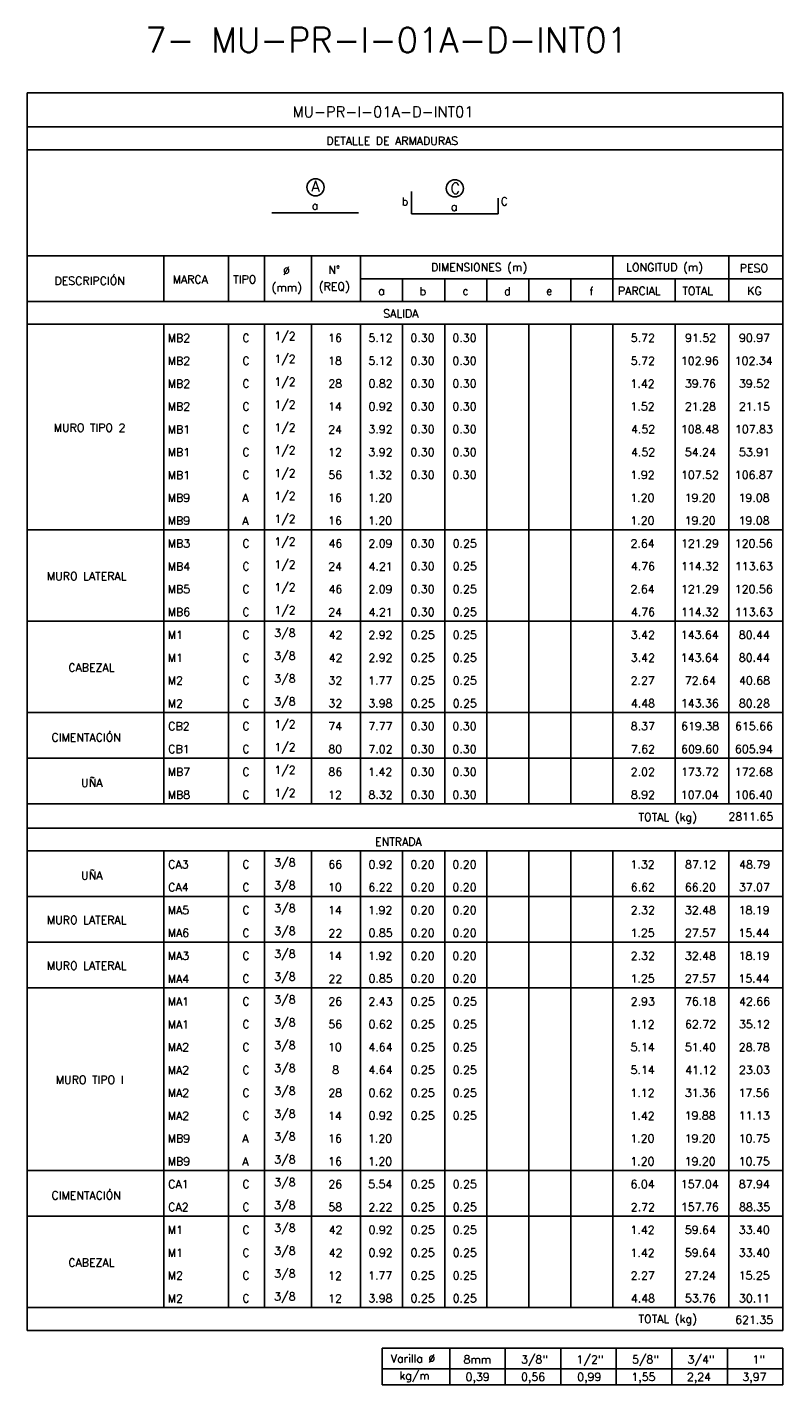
# Model space of a CAD drawing. Header units: metres. Extents: x -260 to 410, y 23 to 160.
# Tile 10 of 16: x 16 to 41, y 35 to 81. Entities that reach past the tile are written whole.
import ezdxf
from ezdxf.enums import TextEntityAlignment as Align

# ---------------------------------------------------------------- set-up
doc = ezdxf.new("R2010")
doc.units = ezdxf.units.M
for name, color, linetype in [('XREF-SE-CUADROS DE DESPIECE - HUAURA_PQT4$0$21', 3, 'Continuous'), ('XREF-SE-CUADROS DE DESPIECE - HUAURA_PQT4$0$21C', 3, 'Continuous'), ('XREF-SE-CUADROS DE DESPIECE - HUAURA_PQT4$0$23', 2, 'Continuous'), ('XREF-SE-CUADROS DE DESPIECE - HUAURA_PQT4$0$S-ANNO-TEXT', 7, 'Continuous'), ('XREF-SE-CUADROS DE DESPIECE - HUAURA_PQT4$0$S-LNWK-0006', 1, 'Continuous')]:
    doc.layers.add(name, color=color, linetype=linetype)
doc.styles.add('XREF-SE-CUADROS DE DESPIECE - HUAURA_PQT4$0$ROMANS-SP', font='romans.shx', dxfattribs={"width": 0.7})
doc.styles.add('XREF-SE-CUADROS DE DESPIECE - HUAURA_PQT4$0$TEGEPSA 100', font='romans.shx')

# ---------------------------------------------------------------- blocks, each defined once
blk = doc.blocks.new('XREF-SE-CUADROS DE DESPIECE - HUAURA_PQT4')
blk.add_line((37.498, 56.826), (37.498, 54.528))
at = {"layer": 'XREF-SE-CUADROS DE DESPIECE - HUAURA_PQT4$0$21'}
for p, q in [((20.346, 72.91), (20.346, 71.379)), ((22.512, 72.91), (22.512, 71.379)), ((23.725, 72.91), (23.725, 71.379)), ((25.295, 72.91), (25.295, 71.379)), ((26.944, 72.91), (26.944, 71.379)), ((35.411, 72.91), (35.411, 71.379)), ((39.307, 72.91), (39.307, 71.379)), ((26.944, 72.14), (41.115, 72.14)), ((28.356, 72.14), (28.356, 71.379)), ((29.767, 72.14), (29.767, 71.379)), ((31.178, 72.14), (31.178, 71.379)), ((32.589, 72.14), (32.589, 71.379)), ((34, 72.14), (34, 71.379)), ((37.498, 72.14), (37.498, 71.379)), ((15.756, 71.379), (41.115, 71.379)), ((15.756, 70.617), (41.115, 70.617)), ((20.346, 70.617), (20.346, 54.528)), ((22.512, 70.617), (22.512, 54.528)), ((23.725, 70.617), (23.725, 54.528)), ((25.295, 70.617), (25.295, 54.528)), ((26.944, 70.617), (26.944, 54.528)), ((28.356, 70.617), (28.356, 54.528)), ((29.767, 70.617), (29.767, 54.528)), ((31.178, 70.617), (31.178, 54.528)), ((32.589, 70.617), (32.589, 54.528)), ((34, 70.617), (34, 54.528)), ((35.411, 70.617), (35.411, 54.528)), ((37.498, 70.617), (37.498, 56.826)), ((39.307, 70.617), (39.307, 54.528)), ((15.756, 63.721), (41.115, 63.721)), ((15.756, 60.657), (41.115, 60.657)), ((15.756, 57.592), (41.115, 57.592)), ((15.756, 56.06), (41.115, 56.06)), ((15.756, 54.528), (41.115, 54.528)), ((15.756, 53.717), (41.115, 53.717)), ((15.756, 52.955), (41.115, 52.955)), ((20.346, 52.955), (20.346, 37.632)), ((22.512, 52.955), (22.512, 37.632)), ((23.725, 52.955), (23.725, 37.632)), ((25.295, 52.955), (25.295, 37.632)), ((26.944, 52.955), (26.944, 37.632)), ((28.356, 52.955), (28.356, 37.632)), ((29.767, 52.955), (29.767, 37.632)), ((31.178, 52.955), (31.178, 37.632)), ((32.589, 52.955), (32.589, 37.632)), ((34, 52.955), (34, 37.632)), ((35.411, 52.955), (35.411, 37.632)), ((37.498, 52.955), (37.498, 37.632)), ((39.307, 52.955), (39.307, 37.632)), ((15.756, 51.423), (41.115, 51.423)), ((15.756, 49.89), (41.115, 49.89)), ((15.756, 48.358), (41.115, 48.358)), ((15.756, 42.229), (41.115, 42.229)), ((15.756, 40.697), (41.115, 40.697)), ((15.756, 37.632), (41.115, 37.632)), ((29.939, 36.267), (29.939, 35.039)), ((31.802, 36.267), (31.802, 35.039)), ((33.665, 36.267), (33.665, 35.039)), ((35.527, 36.267), (35.527, 35.039)), ((37.39, 36.267), (37.39, 35.039)), ((39.253, 36.267), (39.253, 35.039)), ((27.674, 35.579), (41.115, 35.579))]:
    blk.add_line(p, q, dxfattribs=at)
at = {"layer": 'XREF-SE-CUADROS DE DESPIECE - HUAURA_PQT4$0$21C'}
for centre in [(25.431, 75.212), (30.109, 75.177)]:
    blk.add_circle(centre, 0.288, dxfattribs=at)
at = {"layer": 'XREF-SE-CUADROS DE DESPIECE - HUAURA_PQT4$0$23'}
for p, q in [((15.756, 78.38), (15.756, 36.858)), ((41.115, 78.38), (41.115, 36.858)), ((15.756, 72.91), (41.115, 72.91)), ((15.756, 36.858), (41.115, 36.858)), ((27.674, 36.267), (27.674, 35.039)), ((27.674, 36.267), (41.115, 36.267)), ((27.674, 36.267), (27.674, 35.039)), ((41.115, 36.267), (41.115, 35.039)), ((27.674, 35.039), (41.115, 35.039))]:
    blk.add_line(p, q, dxfattribs=at)
for points in [[(41.115, 78.38), (15.756, 78.38)], [(41.115, 77.244), (15.756, 77.244)], [(41.115, 76.474), (15.756, 76.474)]]:
    blk.add_lwpolyline(points, dxfattribs=at)
at = {"layer": 'XREF-SE-CUADROS DE DESPIECE - HUAURA_PQT4$0$S-LNWK-0006'}
blk.add_line((23.965, 74.359), (26.874, 74.359), dxfattribs=at)
blk.add_lwpolyline([(31.567, 74.848), (31.567, 74.338, -0.414214), (31.553, 74.325), (28.658, 74.325), (28.658, 75.076)], format="xyb", dxfattribs=at)
at = {"style": 'XREF-SE-CUADROS DE DESPIECE - HUAURA_PQT4$0$TEGEPSA 100'}
for s, p in [('Ø', (24.344, 72.28)), ('N°', (25.865, 72.307)), ('DIMENSIONES (m)', (29.307, 72.394)), ('LONGITUD (m)', (35.855, 72.394)), ('PESO', (39.67, 72.367)), ('DESCRIPCIÓN', (16.673, 71.94)), ('MARCA', (20.639, 71.986)), ('TIPO', (22.671, 71.986)), ('(mm)', (23.958, 71.721)), ('(REQ)', (25.541, 71.748)), ('a', (27.537, 71.603)), ('b', (28.923, 71.591)), ('c', (30.364, 71.603)), ('d', (31.759, 71.592)), ('e', (33.171, 71.603)), ('f', (34.622, 71.589)), ('PARCIAL', (35.579, 71.601)), ('TOTAL', (37.743, 71.601)), ('KG', (39.92, 71.601)), ('MB2', (20.473, 70.021)), ('C', (22.98, 70.023)), (' 1/2', (23.865, 70.088)), ('16', (25.854, 70.024)), ('5.12', (27.208, 70.024)), ('0.30', (28.617, 70.024)), ('0.30', (30.028, 70.024)), ('5.72', (36.012, 70.024)), ('91.52', (37.835, 70.024)), ('90.97', (39.642, 70.024)), ('MB2', (20.473, 69.255)), ('C', (22.98, 69.257)), (' 1/2', (23.865, 69.322)), ('18', (25.855, 69.258)), ('5.12', (27.208, 69.258)), ('0.30', (28.617, 69.258)), ('0.30', (30.028, 69.258)), ('5.72', (36.012, 69.258)), ('102.96', (37.693, 69.258)), ('102.34', (39.499, 69.258)), (' 1/2', (23.865, 68.556)), ('MB2', (20.473, 68.489)), ('C', (22.98, 68.491)), ('28', (25.862, 68.492)), ('0.82', (27.211, 68.492)), ('0.30', (28.617, 68.492)), ('0.30', (30.028, 68.492)), ('1.42', (36.003, 68.489)), ('39.76', (37.829, 68.492)), ('39.52', (39.641, 68.492)), ('MB2', (20.473, 67.723)), ('C', (22.98, 67.725)), (' 1/2', (23.865, 67.79)), ('14', (25.852, 67.723)), ('0.92', (27.211, 67.726)), ('0.30', (28.617, 67.726)), ('0.30', (30.028, 67.726)), ('1.52', (36.003, 67.726)), ('21.28', (37.828, 67.726)), ('21.15', (39.641, 67.726)), ('MURO TIPO 2', (16.647, 67.011)), ('MB1', (20.473, 66.956)), ('C', (22.98, 66.959)), (' 1/2', (23.865, 67.024)), ('24', (25.859, 66.956)), ('3.92', (27.207, 66.96)), ('0.30', (28.617, 66.96)), ('0.30', (30.028, 66.96)), ('4.52', (36.019, 66.96)), ('108.48', (37.694, 66.96)), ('107.83', (39.507, 66.96)), (' 1/2', (23.865, 66.257)), ('MB1', (20.473, 66.19)), ('C', (22.98, 66.193)), ('12', (25.858, 66.189)), ('3.92', (27.207, 66.193)), ('0.30', (28.617, 66.193)), ('0.30', (30.028, 66.193)), ('4.52', (36.019, 66.193)), ('54.24', (37.826, 66.193)), ('53.91', (39.641, 66.193)), ('MB1', (20.473, 65.424)), ('C', (22.98, 65.427)), (' 1/2', (23.865, 65.491)), ('56', (25.863, 65.427)), ('1.32', (27.199, 65.427)), ('0.30', (28.617, 65.427)), ('0.30', (30.028, 65.427)), ('1.92', (36.003, 65.427)), ('107.52', (37.697, 65.427)), ('106.87', (39.503, 65.427)), ('MB9', (20.473, 64.661)), ('A', (22.974, 64.658)), (' 1/2', (23.865, 64.725)), ('16', (25.854, 64.661)), ('1.20', (27.193, 64.661)), ('1.20', (35.998, 64.661)), ('19.20', (37.819, 64.661)), ('19.08', (39.629, 64.661)), (' 1/2', (23.865, 63.959)), ('MB9', (20.473, 63.895)), ('A', (22.974, 63.892)), ('16', (25.854, 63.895)), ('1.20', (27.193, 63.895)), ('1.20', (35.998, 63.895)), ('19.20', (37.819, 63.895)), ('19.08', (39.629, 63.895)), ('MB3', (20.473, 63.129)), ('C', (22.98, 63.128)), (' 1/2', (23.865, 63.193)), ('46', (25.87, 63.129)), ('2.09', (27.205, 63.129)), ('0.30', (28.617, 63.129)), ('0.25', (30.034, 63.129)), ('2.64', (36.004, 63.129)), ('121.29', (37.696, 63.129)), ('120.56', (39.502, 63.129)), ('MB4', (20.473, 62.359)), ('C', (22.98, 62.362)), (' 1/2', (23.865, 62.427)), ('24', (25.859, 62.359)), ('4.21', (27.214, 62.36)), ('0.30', (28.617, 62.363)), ('0.25', (30.034, 62.363)), ('4.76', (36.015, 62.363)), ('114.32', (37.697, 62.363)), ('113.63', (39.507, 62.363)), ('MURO LATERAL', (16.418, 62.031)), (' 1/2', (23.865, 61.661)), ('MB5', (20.473, 61.597)), ('C', (22.98, 61.596)), ('46', (25.87, 61.597)), ('2.09', (27.205, 61.597)), ('0.30', (28.617, 61.597)), ('0.25', (30.034, 61.597)), ('2.64', (36.004, 61.597)), ('121.29', (37.696, 61.597)), ('120.56', (39.502, 61.597)), ('MB6', (20.473, 60.83)), ('C', (22.98, 60.83)), (' 1/2', (23.865, 60.894)), ('24', (25.859, 60.827)), ('4.21', (27.214, 60.828)), ('0.30', (28.617, 60.83)), ('0.25', (30.034, 60.83)), ('4.76', (36.015, 60.83)), ('114.32', (37.697, 60.83)), ('113.63', (39.507, 60.83)), ('M1', (20.473, 60.061)), ('C', (22.98, 60.063)), (' 3/8', (23.861, 60.128)), ('42', (25.874, 60.061)), ('2.92', (27.206, 60.064)), ('0.25', (28.623, 60.064)), ('0.25', (30.034, 60.064)), ('3.42', (36.012, 60.064)), ('143.64', (37.69, 60.064)), ('80.44', (39.637, 60.064)), ('CABEZAL', (17.137, 58.966)), ('M1', (20.473, 59.295)), ('C', (22.98, 59.297)), (' 3/8', (23.861, 59.362)), ('42', (25.874, 59.295)), ('2.92', (27.206, 59.298)), ('0.25', (28.623, 59.298)), ('0.25', (30.034, 59.298)), ('3.42', (36.012, 59.298)), ('143.64', (37.69, 59.298)), ('80.44', (39.637, 59.298)), ('M2', (20.473, 58.529)), ('C', (22.98, 58.531)), (' 3/8', (23.861, 58.596)), ('32', (25.867, 58.532)), ('1.77', (27.196, 58.529)), ('0.25', (28.623, 58.532)), ('0.25', (30.034, 58.532)), ('2.27', (36.008, 58.529)), ('72.64', (37.827, 58.532)), ('40.68', (39.644, 58.532)), ('M2', (20.473, 57.763)), ('C', (22.98, 57.765)), (' 3/8', (23.861, 57.83)), ('32', (25.867, 57.766)), ('3.98', (27.204, 57.766)), ('0.25', (28.623, 57.766)), ('0.25', (30.034, 57.766)), ('4.48', (36.015, 57.766)), ('143.36', (37.693, 57.766)), ('80.28', (39.64, 57.766)), ('CIMENTACIÓN', (16.574, 56.622)), ('CB2', (20.491, 56.999)), ('C', (22.98, 56.999)), (' 1/2', (23.865, 57.064)), ('74', (25.861, 56.996)), ('7.77', (27.206, 56.997)), ('0.30', (28.617, 57)), ('0.30', (30.028, 57)), ('8.37', (36.012, 57)), ('619.38', (37.702, 57)), ('615.66', (39.51, 57)), ('CB1', (20.491, 56.233)), ('C', (22.98, 56.233)), (' 1/2', (23.865, 56.298)), ('80', (25.864, 56.233)), ('7.02', (27.208, 56.233)), ('0.30', (28.617, 56.233)), ('0.30', (30.028, 56.233)), ('7.62', (36.013, 56.233)), ('609.60', (37.7, 56.233)), ('605.94', (39.507, 56.233)), ('MB7', (20.473, 55.464)), ('C', (22.98, 55.467)), (' 1/2', (23.865, 55.531)), ('86', (25.866, 55.467)), ('1.42', (27.199, 55.465)), ('0.30', (28.617, 55.467)), ('0.30', (30.028, 55.467)), ('2.02', (36.011, 55.467)), ('173.72', (37.697, 55.467)), ('172.68', (39.502, 55.467)), ('UÑA', (17.567, 55.096)), ('MB8', (20.473, 54.701)), ('C', (22.98, 54.7)), (' 1/2', (23.865, 54.765)), ('12', (25.858, 54.697)), ('8.32', (27.21, 54.701)), ('0.30', (28.617, 54.701)), ('0.30', (30.028, 54.701)), ('8.92', (36.015, 54.701)), ('107.04', (37.69, 54.701)), ('106.40', (39.501, 54.701)), ('CA3', (20.491, 52.362)), ('C', (22.98, 52.362)), (' 3/8', (23.861, 52.426)), ('66', (25.863, 52.362)), ('0.92', (27.211, 52.362)), ('0.20', (28.617, 52.362)), ('0.20', (30.028, 52.362)), ('1.32', (36.003, 52.362)), ('87.12', (37.835, 52.362)), ('48.79', (39.647, 52.362)), ('UÑA', (17.567, 51.991)), (' 3/8', (23.861, 51.66)), ('CA4', (20.491, 51.595)), ('C', (22.98, 51.595)), ('10', (25.853, 51.596)), ('6.22', (27.207, 51.596)), ('0.20', (28.617, 51.596)), ('0.20', (30.028, 51.596)), ('6.62', (36.012, 51.596)), ('66.20', (37.827, 51.596)), ('37.07', (39.639, 51.596)), ('MA5', (20.473, 50.83)), ('C', (22.98, 50.829)), (' 3/8', (23.861, 50.894)), ('14', (25.852, 50.827)), ('1.92', (27.199, 50.83)), ('0.20', (28.617, 50.83)), ('0.20', (30.028, 50.83)), ('2.32', (36.011, 50.83)), ('32.48', (37.829, 50.83)), ('18.19', (39.631, 50.83)), ('MURO LATERAL', (16.418, 50.498)), ('MA6', (20.473, 50.064)), ('C', (22.98, 50.063)), (' 3/8', (23.861, 50.128)), ('22', (25.866, 50.059)), ('0.85', (27.212, 50.064)), ('0.20', (28.617, 50.064)), ('0.20', (30.028, 50.064)), ('1.25', (36.004, 50.064)), ('27.57', (37.829, 50.064)), ('15.44', (39.626, 50.064)), (' 3/8', (23.861, 49.362)), ('MURO LATERAL', (16.418, 48.966)), ('MA3', (20.473, 49.298)), ('C', (22.98, 49.297)), ('14', (25.852, 49.295)), ('1.92', (27.199, 49.298)), ('0.20', (28.617, 49.298)), ('0.20', (30.028, 49.298)), ('2.32', (36.011, 49.298)), ('32.48', (37.829, 49.298)), ('18.19', (39.631, 49.298)), ('MA4', (20.473, 48.528)), ('C', (22.98, 48.531)), (' 3/8', (23.861, 48.596)), ('22', (25.866, 48.527)), ('0.85', (27.212, 48.532)), ('0.20', (28.617, 48.532)), ('0.20', (30.028, 48.532)), ('1.25', (36.004, 48.532)), ('27.57', (37.829, 48.532)), ('15.44', (39.626, 48.532)), ('MA1', (20.473, 47.762)), ('C', (22.98, 47.765)), (' 3/8', (23.861, 47.83)), ('26', (25.862, 47.765)), ('2.43', (27.207, 47.765)), ('0.25', (28.623, 47.765)), ('0.25', (30.034, 47.765)), ('2.93', (36.012, 47.765)), ('76.18', (37.83, 47.765)), ('42.66', (39.644, 47.765)), ('MA1', (20.473, 46.996)), ('C', (22.98, 46.999)), (' 3/8', (23.861, 47.063)), ('56', (25.863, 46.999)), ('0.62', (27.211, 46.999)), ('0.25', (28.623, 46.999)), ('0.25', (30.034, 46.999)), ('1.12', (36.003, 46.997)), ('62.72', (37.832, 46.999)), ('35.12', (39.641, 46.999)), ('MA2', (20.473, 46.23)), ('C', (22.98, 46.232)), (' 3/8', (23.861, 46.297)), ('10', (25.853, 46.233)), ('4.64', (27.207, 46.233)), ('0.25', (28.623, 46.233)), ('0.25', (30.034, 46.233)), ('5.14', (36.006, 46.233)), ('51.40', (37.828, 46.233)), ('28.78', (39.636, 46.233)), ('MA2', (20.473, 45.464)), ('C', (22.98, 45.466)), (' 3/8', (23.861, 45.531)), ('8', (25.993, 45.467)), ('4.64', (27.207, 45.467)), ('0.25', (28.623, 45.467)), ('0.25', (30.034, 45.467)), ('5.14', (36.006, 45.467)), ('41.12', (37.84, 45.465)), ('23.03', (39.641, 45.467)), ('MURO TIPO I', (16.718, 45.135)), ('MA2', (20.473, 44.698)), ('C', (22.98, 44.7)), (' 3/8', (23.861, 44.765)), ('28', (25.862, 44.701)), ('0.62', (27.211, 44.701)), ('0.25', (28.623, 44.701)), ('0.25', (30.034, 44.701)), ('1.12', (36.003, 44.698)), ('31.36', (37.829, 44.701)), ('17.56', (39.629, 44.701)), ('MA2', (20.473, 43.932)), ('C', (22.98, 43.934)), (' 3/8', (23.861, 43.999)), ('14', (25.852, 43.932)), ('0.92', (27.211, 43.935)), ('0.25', (28.623, 43.935)), ('0.25', (30.034, 43.935)), ('1.42', (36.003, 43.932)), ('19.88', (37.82, 43.935)), ('11.13', (39.634, 43.935)), ('MB9', (20.473, 43.169)), ('A', (22.974, 43.165)), (' 3/8', (23.861, 43.233)), ('16', (25.854, 43.169)), ('1.20', (27.193, 43.169)), ('1.20', (35.998, 43.169)), ('19.20', (37.819, 43.169)), ('10.75', (39.633, 43.169)), ('MB9', (20.473, 42.402)), ('A', (22.974, 42.399)), (' 3/8', (23.861, 42.467)), ('16', (25.854, 42.402)), ('1.20', (27.193, 42.402)), ('1.20', (35.998, 42.402)), ('19.20', (37.819, 42.402)), ('10.75', (39.633, 42.402)), ('CA1', (20.491, 41.636)), ('C', (22.98, 41.636)), (' 3/8', (23.861, 41.7)), ('26', (25.862, 41.636)), ('5.54', (27.201, 41.636)), ('0.25', (28.623, 41.636)), ('0.25', (30.034, 41.636)), ('6.04', (36.005, 41.636)), ('157.04', (37.69, 41.636)), ('87.94', (39.637, 41.636)), ('CIMENTACIÓN', (16.574, 41.258)), ('CA2', (20.491, 40.869)), ('C', (22.98, 40.869)), (' 3/8', (23.861, 40.934)), ('58', (25.864, 40.87)), ('2.22', (27.206, 40.868)), ('0.25', (28.623, 40.87)), ('0.25', (30.034, 40.87)), ('2.72', (36.011, 40.868)), ('157.76', (37.693, 40.87)), ('88.35', (39.645, 40.87)), ('M1', (20.473, 40.101)), ('C', (22.98, 40.103)), (' 3/8', (23.861, 40.168)), ('42', (25.874, 40.101)), ('0.92', (27.211, 40.104)), ('0.25', (28.623, 40.104)), ('0.25', (30.034, 40.104)), ('1.42', (36.003, 40.102)), ('59.64', (37.826, 40.104)), ('33.40', (39.636, 40.104)), (' 3/8', (23.861, 39.402)), ('CABEZAL', (17.137, 39.006)), ('M1', (20.473, 39.335)), ('C', (22.98, 39.337)), ('42', (25.874, 39.335)), ('0.92', (27.211, 39.338)), ('0.25', (28.623, 39.338)), ('0.25', (30.034, 39.338)), ('1.42', (36.003, 39.335)), ('59.64', (37.826, 39.338)), ('33.40', (39.636, 39.338)), ('M2', (20.473, 38.569)), ('C', (22.98, 38.571)), (' 3/8', (23.861, 38.636)), ('12', (25.858, 38.567)), ('1.77', (27.196, 38.569)), ('0.25', (28.623, 38.572)), ('0.25', (30.034, 38.572)), ('2.27', (36.008, 38.569)), ('27.24', (37.825, 38.569)), ('15.25', (39.633, 38.572)), ('M2', (20.473, 37.802)), ('C', (22.98, 37.805)), (' 3/8', (23.861, 37.87)), ('12', (25.858, 37.801)), ('3.98', (27.204, 37.806)), ('0.25', (28.623, 37.806)), ('0.25', (30.034, 37.806)), ('4.48', (36.015, 37.806)), ('53.76', (37.829, 37.806)), ('30.11', (39.641, 37.806))]:
    blk.add_text(s, height=0.27, dxfattribs=at).set_placement(p)
at = {"layer": 'Defpoints', "style": 'XREF-SE-CUADROS DE DESPIECE - HUAURA_PQT4$0$ROMANS-SP'}
blk.add_text('7- MU-PR-I-01A-D-INT01', height=0.83433, dxfattribs=at).set_placement((19.721, 79.735))
at = {"layer": 'XREF-SE-CUADROS DE DESPIECE - HUAURA_PQT4$0$23', "style": 'XREF-SE-CUADROS DE DESPIECE - HUAURA_PQT4$0$TEGEPSA 100'}
for s, p in [('SALIDA', (27.704, 70.839)), ('TOTAL (kg)', (36.273, 53.952)), ('2811.65', (39.288, 53.967)), ('ENTRADA', (27.433, 53.125)), ('TOTAL (kg)', (36.273, 37.116)), ('621.35', (39.515, 37.087))]:
    blk.add_text(s, height=0.27, dxfattribs=at).set_placement(p)
at = {"layer": 'XREF-SE-CUADROS DE DESPIECE - HUAURA_PQT4$0$S-ANNO-TEXT', "color": 4, "style": 'XREF-SE-CUADROS DE DESPIECE - HUAURA_PQT4$0$TEGEPSA 100'}
blk.add_text('MU-PR-I-01A-D-INT01', height=0.36233, dxfattribs=at).set_placement((24.664, 77.564))
at = {"layer": 'XREF-SE-CUADROS DE DESPIECE - HUAURA_PQT4$0$S-ANNO-TEXT', "style": 'XREF-SE-CUADROS DE DESPIECE - HUAURA_PQT4$0$TEGEPSA 100'}
for s, height, p in [('DETALLE DE ARMADURAS', 0.27006, (25.798, 76.635)), ('Varilla %%C', 0.27, (27.958, 35.783)), ('8mm', 0.27, (30.399, 35.758)), ('3/8"', 0.27, (32.327, 35.758)), ('1/2"', 0.27, (34.19, 35.758)), ('5/8"', 0.27, (36.052, 35.758)), ('3/4"', 0.27, (37.915, 35.758)), ('1"', 0.27, (40.094, 35.758)), ('kg/m', 0.27, (28.245, 35.213)), ('0,39', 0.27, (30.466, 35.168)), ('0,56', 0.27, (32.328, 35.168)), ('0,99', 0.27, (34.213, 35.168)), ('1,55', 0.27, (36.031, 35.168)), ('2,24', 0.27, (37.894, 35.168)), ('3,97', 0.27, (39.756, 35.168))]:
    blk.add_text(s, height=height, dxfattribs=at).set_placement(p)
for s, height, p in [('A', 0.362, (25.432, 75.066)), ('C', 0.362, (30.123, 74.995)), ('a', 0.27, (25.414, 74.462)), ('a', 0.27, (30.086, 74.424))]:
    blk.add_text(s, height=height, dxfattribs=at).set_placement(p, align=Align.CENTER)
for s, p in [('b', (28.542, 74.604)), ('C', (31.888, 74.604))]:
    blk.add_text(s, height=0.27, dxfattribs=at).set_placement(p, align=Align.RIGHT)

msp = doc.modelspace()

# ---------------------------------------------------------------- block references
msp.add_blockref('XREF-SE-CUADROS DE DESPIECE - HUAURA_PQT4', (0, 0))

doc.saveas('drawing.dxf')
